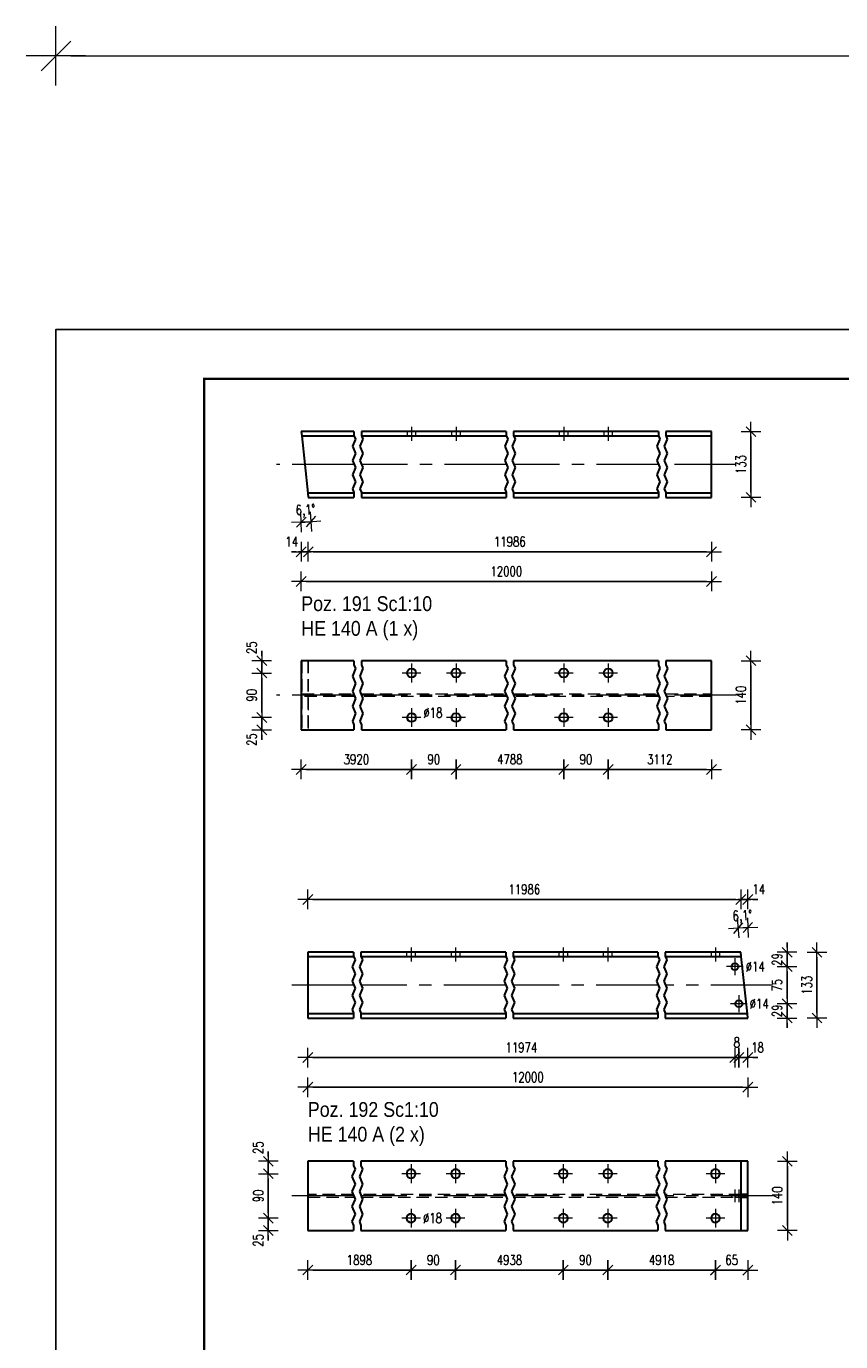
# Model space of a CAD drawing. Header units: millimetres. Extents: x -148 to 458, y 13010 to 13506.
# Tile 2 of 10: x -148 to 17, y 13225 to 13491. Entities that reach past the tile are written whole.
import ezdxf

# ---------------------------------------------------------------- set-up
doc = ezdxf.new("R2010")
doc.units = ezdxf.units.MM
doc.header["$LTSCALE"] = 10
doc.linetypes.add('HIDDEN', pattern=[0.375, 0.25, -0.125])
doc.linetypes.add('MITTE', pattern=[2, 1.25, -0.25, 0.25, -0.25])
doc.layers.get('Defpoints').update_dxf_attribs({"color": 1})
doc.layers.add('_FORMATKA', color=8, linetype='Continuous', plot=False)
for name, color, linetype, lineweight in [('_RAMKA', 7, 'Continuous', 35), ('PS_DIM', 4, 'Continuous', 13), ('PS_Hidden', 2, 'HIDDEN', 9), ('PS_Mid', 5, 'MITTE', 15), ('PS_Shape', 161, 'Continuous', 30), ('PS_SOLID', 7, 'Continuous', 30), ('PS_TEXT', 3, 'Continuous', 18)]:
    doc.layers.add(name, color=color, linetype=linetype, lineweight=lineweight)
doc.styles.add('gil', font='txt', dxfattribs={"width": 0.9})
doc.styles.add('simplex', font='simplex.shx', dxfattribs={"width": 0.75})
doc.dimstyles.new('1_10_PRZ', dxfattribs={"dimtxt": 2, "dimasz": 1, "dimexe": 2, "dimexo": 5, "dimgap": 1, "dimtad": 1, "dimdec": 0, "dimlfac": 10, "dimtxsty": 'simplex', "dimblk": 'dimznak', "dimcen": 2, "dimse1": 1, "dimse2": 1, "dimclrt": 3, "dimadec": 1, "dimazin": 0, "dimtfac": 1, "dimtdec": 0, "dimtix": 1, "dimtmove": 2, "dimatfit": 3, "dimldrblk": 'dim-grot', "dimfxl": 1, "dimarcsym": 0})
doc.dimstyles.new('1_10_PRZ_DS1-LS10', dxfattribs={"dimtxt": 2, "dimasz": 1, "dimexe": 2, "dimexo": 5, "dimgap": 1, "dimtad": 1, "dimdec": 0, "dimlfac": 10, "dimtxsty": 'simplex', "dimblk": 'dimznak', "dimcen": 2, "dimse1": 1, "dimse2": 1, "dimclrt": 3, "dimadec": 1, "dimazin": 0, "dimtfac": 1, "dimtdec": 0, "dimtix": 1, "dimtmove": 2, "dimatfit": 3, "dimldrblk": 'dim-grot', "dimfxl": 1, "dimarcsym": 0})

# ---------------------------------------------------------------- blocks, each defined once
blk = doc.blocks.new('dimznak')
at = {"color": 0}
for points in [[(0, 2), (0, -2)], [(-2, 0), (2, 0)]]:
    blk.add_lwpolyline(points, dxfattribs=at)
at = {"color": 2}
blk.add_lwpolyline([(1, 1), (-1, -1)], dxfattribs=at)
blk = doc.blocks.new('*D26')
at = {"layer": 'Defpoints', "color": 0, "transparency": 16777216}
for p in [(-91.93, 13409.44), (-90.51, 13396.14), (-90.51, 13385.14)]:
    blk.add_point(p, dxfattribs=at)
at = {"layer": 'PS_DIM', "color": 0, "lineweight": -2, "transparency": 16777216}
for p, q in [((-92.93, 13385.14), (-93.93, 13385.14)), ((-91.93, 13385.14), (-90.51, 13385.14)), ((-89.51, 13385.14), (-88.51, 13385.14))]:
    blk.add_line(p, q, dxfattribs=at)
blk.add_blockref('dimznak', (-91.93, 13385.14), dxfattribs=at)
at = {"layer": 'PS_DIM', "color": 0, "lineweight": -2, "transparency": 16777216, "rotation": 180}
blk.add_blockref('dimznak', (-90.51, 13385.14), dxfattribs=at)
at = {"layer": 'PS_DIM', "color": 3, "transparency": 16777216, "insert": (-93.85, 13387.18), "char_height": 2, "attachment_point": 5, "style": 'simplex'}
blk.add_mtext('14', dxfattribs=at)
blk = doc.blocks.new('dim-grot')
blk.add_hatch(color=256).paths.add_polyline_path([(0, 0), (-2, 0.5), (-2, -0.5)])
blk.add_lwpolyline([(0, 0), (-2, 0.5), (-2, -0.5), (0, 0)])
blk = doc.blocks.new('*D29')
at = {"layer": 'Defpoints', "color": 0, "transparency": 16777216}
for p in [(-8.91, 13409.44), (-0.91, 13409.44), (-8.91, 13396.14)]:
    blk.add_point(p, dxfattribs=at)
at = {"layer": 'PS_DIM', "color": 0, "lineweight": -2, "transparency": 16777216}
blk.add_line((-0.91, 13397.14), (-0.91, 13408.44), dxfattribs=at)
for p, rotation in [((-0.91, 13409.44), 90), ((-0.91, 13396.14), 270)]:
    blk.add_blockref('dimznak', p, dxfattribs=dict(at, rotation=rotation))
at = {"layer": 'PS_DIM', "color": 3, "transparency": 16777216, "insert": (-2.95, 13402.79), "char_height": 2, "attachment_point": 5, "rotation": 90, "style": 'simplex'}
blk.add_mtext('133', dxfattribs=at)
blk = doc.blocks.new('*D35')
at = {"layer": 'Defpoints', "color": 0, "transparency": 16777216}
for p in [(-99.93, 13351.6), (-69.61, 13351.6), (-91.93, 13349.1)]:
    blk.add_point(p, dxfattribs=at)
at = {"layer": 'PS_DIM', "color": 0, "lineweight": -2, "transparency": 16777216}
for p, q in [((-99.93, 13352.6), (-99.93, 13353.6)), ((-99.93, 13349.1), (-99.93, 13351.6)), ((-99.93, 13348.1), (-99.93, 13347.1))]:
    blk.add_line(p, q, dxfattribs=at)
for p, rotation in [((-99.93, 13351.6), 270), ((-99.93, 13349.1), 90)]:
    blk.add_blockref('dimznak', p, dxfattribs=dict(at, rotation=rotation))
at = {"layer": 'PS_DIM', "color": 3, "transparency": 16777216, "insert": (-101.97, 13347.15), "char_height": 2, "attachment_point": 5, "rotation": 90, "style": 'simplex'}
blk.add_mtext('25', dxfattribs=at)
blk = doc.blocks.new('*D37')
at = {"layer": 'Defpoints', "color": 0, "transparency": 16777216}
for p in [(-99.93, 13363.1), (-91.93, 13363.1), (-69.61, 13360.6)]:
    blk.add_point(p, dxfattribs=at)
at = {"layer": 'PS_DIM', "color": 0, "lineweight": -2, "transparency": 16777216}
for p, q in [((-99.93, 13364.1), (-99.93, 13365.1)), ((-99.93, 13360.6), (-99.93, 13363.1)), ((-99.93, 13359.6), (-99.93, 13358.6))]:
    blk.add_line(p, q, dxfattribs=at)
for p, rotation in [((-99.93, 13363.1), 270), ((-99.93, 13360.6), 90)]:
    blk.add_blockref('dimznak', p, dxfattribs=dict(at, rotation=rotation))
at = {"layer": 'PS_DIM', "color": 3, "transparency": 16777216, "insert": (-101.97, 13365.74), "char_height": 2, "attachment_point": 5, "rotation": 90, "style": 'simplex'}
blk.add_mtext('25', dxfattribs=at)
blk = doc.blocks.new('*D38')
at = {"layer": 'Defpoints', "color": 0, "transparency": 16777216}
for p in [(-8.91, 13363.1), (-0.91, 13363.1), (-8.91, 13349.1)]:
    blk.add_point(p, dxfattribs=at)
at = {"layer": 'PS_DIM', "color": 0, "lineweight": -2, "transparency": 16777216}
blk.add_line((-0.91, 13350.1), (-0.91, 13362.1), dxfattribs=at)
for p, rotation in [((-0.91, 13363.1), 90), ((-0.91, 13349.1), 270)]:
    blk.add_blockref('dimznak', p, dxfattribs=dict(at, rotation=rotation))
at = {"layer": 'PS_DIM', "color": 3, "transparency": 16777216, "insert": (-2.95, 13356.1), "char_height": 2, "attachment_point": 5, "rotation": 90, "style": 'simplex'}
blk.add_mtext('140', dxfattribs=at)
blk = doc.blocks.new('*D40')
at = {"layer": 'Defpoints', "color": 0, "transparency": 16777216}
for p in [(-4.17, 13301.2), (-3.37, 13293.7), (-3.37, 13282.8)]:
    blk.add_point(p, dxfattribs=at)
at = {"layer": 'PS_DIM', "color": 0, "lineweight": -2, "transparency": 16777216}
for p, q in [((-5.17, 13282.8), (-6.17, 13282.8)), ((-4.17, 13282.8), (-3.37, 13282.8)), ((-2.37, 13282.8), (-1.37, 13282.8))]:
    blk.add_line(p, q, dxfattribs=at)
blk.add_blockref('dimznak', (-4.17, 13282.8), dxfattribs=at)
at = {"layer": 'PS_DIM', "color": 0, "lineweight": -2, "transparency": 16777216, "rotation": 180}
blk.add_blockref('dimznak', (-3.37, 13282.8), dxfattribs=at)
at = {"layer": 'PS_DIM', "color": 3, "transparency": 16777216, "insert": (-3.77, 13285.87), "char_height": 2, "attachment_point": 5, "style": 'simplex'}
blk.add_mtext('8', dxfattribs=at)
blk = doc.blocks.new('*D41')
at = {"layer": 'Defpoints', "color": 0, "transparency": 16777216}
for p in [(-3.37, 13293.7), (-1.55, 13290.8), (-1.55, 13282.8)]:
    blk.add_point(p, dxfattribs=at)
at = {"layer": 'PS_DIM', "color": 0, "lineweight": -2, "transparency": 16777216}
for p, q in [((-4.37, 13282.8), (-5.37, 13282.8)), ((-3.37, 13282.8), (-1.55, 13282.8)), ((-0.55, 13282.8), (0.45, 13282.8))]:
    blk.add_line(p, q, dxfattribs=at)
blk.add_blockref('dimznak', (-3.37, 13282.8), dxfattribs=at)
at = {"layer": 'PS_DIM', "color": 0, "lineweight": -2, "transparency": 16777216, "rotation": 180}
blk.add_blockref('dimznak', (-1.55, 13282.8), dxfattribs=at)
at = {"layer": 'PS_DIM', "color": 3, "transparency": 16777216, "insert": (0.42, 13284.84), "char_height": 2, "attachment_point": 5, "style": 'simplex'}
blk.add_mtext('18', dxfattribs=at)
blk = doc.blocks.new('*D43')
at = {"layer": 'Defpoints', "color": 0, "transparency": 16777216}
for p in [(-1.55, 13314.8), (-2.97, 13304.1), (-1.55, 13290.8)]:
    blk.add_point(p, dxfattribs=at)
at = {"layer": 'PS_DIM', "color": 0, "lineweight": -2, "transparency": 16777216}
for p, q in [((-3.97, 13314.8), (-4.97, 13314.8)), ((-2.97, 13314.8), (-1.55, 13314.8)), ((-0.55, 13314.8), (0.45, 13314.8))]:
    blk.add_line(p, q, dxfattribs=at)
blk.add_blockref('dimznak', (-2.97, 13314.8), dxfattribs=at)
at = {"layer": 'PS_DIM', "color": 0, "lineweight": -2, "transparency": 16777216, "rotation": 180}
blk.add_blockref('dimznak', (-1.55, 13314.8), dxfattribs=at)
at = {"layer": 'PS_DIM', "color": 3, "transparency": 16777216, "insert": (0.67, 13316.84), "char_height": 2, "attachment_point": 5, "style": 'simplex'}
blk.add_mtext('14', dxfattribs=at)
blk = doc.blocks.new('*D45')
at = {"layer": 'Defpoints', "color": 0, "transparency": 16777216}
for p in [(-3.37, 13293.7), (6.4, 13293.7), (-90.6, 13290.8)]:
    blk.add_point(p, dxfattribs=at)
at = {"layer": 'PS_DIM', "color": 0, "lineweight": -2, "transparency": 16777216}
for p, q in [((6.4, 13294.7), (6.4, 13295.7)), ((6.4, 13290.8), (6.4, 13293.7)), ((6.4, 13289.8), (6.4, 13288.8))]:
    blk.add_line(p, q, dxfattribs=at)
for p, rotation in [((6.4, 13293.7), 270), ((6.4, 13290.8), 90)]:
    blk.add_blockref('dimznak', p, dxfattribs=dict(at, rotation=rotation))
at = {"layer": 'PS_DIM', "color": 3, "transparency": 16777216, "insert": (4.36, 13292.25), "char_height": 2, "attachment_point": 5, "rotation": 90, "style": 'simplex'}
blk.add_mtext('29', dxfattribs=at)
blk = doc.blocks.new('*D47')
at = {"layer": 'Defpoints', "color": 0, "transparency": 16777216}
for p in [(-90.6, 13304.1), (6.4, 13304.1), (-4.17, 13301.2)]:
    blk.add_point(p, dxfattribs=at)
at = {"layer": 'PS_DIM', "color": 0, "lineweight": -2, "transparency": 16777216}
for p, q in [((6.4, 13305.1), (6.4, 13306.1)), ((6.4, 13301.2), (6.4, 13304.1)), ((6.4, 13300.2), (6.4, 13299.2))]:
    blk.add_line(p, q, dxfattribs=at)
for p, rotation in [((6.4, 13304.1), 270), ((6.4, 13301.2), 90)]:
    blk.add_blockref('dimznak', p, dxfattribs=dict(at, rotation=rotation))
at = {"layer": 'PS_DIM', "color": 3, "transparency": 16777216, "insert": (4.36, 13302.65), "char_height": 2, "attachment_point": 5, "rotation": 90, "style": 'simplex'}
blk.add_mtext('29', dxfattribs=at)
blk = doc.blocks.new('*D55')
at = {"layer": 'Defpoints', "color": 0, "transparency": 16777216}
for p in [(-98.6, 13250.31), (-69.7, 13250.31), (-90.6, 13247.81)]:
    blk.add_point(p, dxfattribs=at)
at = {"layer": 'PS_DIM', "color": 0, "lineweight": -2, "transparency": 16777216}
for p, q in [((-98.6, 13251.31), (-98.6, 13252.31)), ((-98.6, 13247.81), (-98.6, 13250.31)), ((-98.6, 13246.81), (-98.6, 13245.81))]:
    blk.add_line(p, q, dxfattribs=at)
for p, rotation in [((-98.6, 13250.31), 270), ((-98.6, 13247.81), 90)]:
    blk.add_blockref('dimznak', p, dxfattribs=dict(at, rotation=rotation))
at = {"layer": 'PS_DIM', "color": 3, "transparency": 16777216, "insert": (-100.64, 13245.81), "char_height": 2, "attachment_point": 5, "rotation": 90, "style": 'simplex'}
blk.add_mtext('25', dxfattribs=at)
blk = doc.blocks.new('*D57')
at = {"layer": 'Defpoints', "color": 0, "transparency": 16777216}
for p in [(-98.6, 13261.81), (-90.6, 13261.81), (-69.7, 13259.31)]:
    blk.add_point(p, dxfattribs=at)
at = {"layer": 'PS_DIM', "color": 0, "lineweight": -2, "transparency": 16777216}
for p, q in [((-98.6, 13262.81), (-98.6, 13263.81)), ((-98.6, 13259.31), (-98.6, 13261.81)), ((-98.6, 13258.31), (-98.6, 13257.31))]:
    blk.add_line(p, q, dxfattribs=at)
for p, rotation in [((-98.6, 13261.81), 270), ((-98.6, 13259.31), 90)]:
    blk.add_blockref('dimznak', p, dxfattribs=dict(at, rotation=rotation))
at = {"layer": 'PS_DIM', "color": 3, "transparency": 16777216, "insert": (-100.64, 13264.56), "char_height": 2, "attachment_point": 5, "rotation": 90, "style": 'simplex'}
blk.add_mtext('25', dxfattribs=at)
blk = doc.blocks.new('*D21')
at = {"color": 252, "lineweight": -2, "transparency": 16777216}
blk.add_line((-591, 475.33), (-3, 475.33), dxfattribs=at)
at = {"layer": 'Defpoints', "color": 0, "transparency": 16777216}
for p in [(0, 475.33), (-594, 420), (0, 420)]:
    blk.add_point(p, dxfattribs=at)
at = {"color": 252, "lineweight": -2, "transparency": 16777216, "xscale": 3, "yscale": 3, "zscale": 3, "rotation": 180}
blk.add_blockref('dimznak', (-594, 475.33), dxfattribs=at)
at = {"color": 252, "lineweight": -2, "transparency": 16777216, "xscale": 3, "yscale": 3, "zscale": 3}
blk.add_blockref('dimznak', (0, 475.33), dxfattribs=at)
at = {"color": 252, "transparency": 16777216, "insert": (-297, 485.83), "char_height": 15, "attachment_point": 5, "style": 'simplex'}
blk.add_mtext('594', dxfattribs=at)
blk = doc.blocks.new('*X271')
at = {"color": 1}
for p, q in [((-80.95, 13407.93), (-81.56, 13406.49)), ((-81.26, 13409.44), (-81.26, 13408.65)), ((-81.26, 13408.65), (-80.95, 13407.93)), ((-79.45, 13407.93), (-80.06, 13406.49)), ((-79.76, 13409.44), (-79.76, 13408.65)), ((-79.76, 13408.65), (-79.45, 13407.93)), ((-50.15, 13407.93), (-50.76, 13406.49)), ((-50.46, 13409.44), (-50.46, 13408.65)), ((-50.46, 13408.65), (-50.15, 13407.93)), ((-48.65, 13407.93), (-49.26, 13406.49)), ((-48.96, 13409.44), (-48.96, 13408.65)), ((-48.96, 13408.65), (-48.65, 13407.93)), ((-19.35, 13407.93), (-19.96, 13406.49)), ((-19.66, 13409.44), (-19.66, 13408.65)), ((-19.66, 13408.65), (-19.35, 13407.93)), ((-17.85, 13407.93), (-18.46, 13406.49)), ((-18.16, 13409.44), (-18.16, 13408.65)), ((-18.16, 13408.65), (-17.85, 13407.93)), ((-81.56, 13406.49), (-80.95, 13405.05)), ((-80.06, 13406.49), (-79.45, 13405.05)), ((-50.76, 13406.49), (-50.15, 13405.05)), ((-49.26, 13406.49), (-48.65, 13405.05)), ((-19.96, 13406.49), (-19.35, 13405.05)), ((-18.46, 13406.49), (-17.85, 13405.05)), ((-80.95, 13405.05), (-81.56, 13403.61)), ((-81.56, 13403.61), (-80.95, 13402.17)), ((-79.45, 13405.05), (-80.06, 13403.61)), ((-80.06, 13403.61), (-79.45, 13402.17)), ((-50.15, 13405.05), (-50.76, 13403.61)), ((-50.76, 13403.61), (-50.15, 13402.17)), ((-48.65, 13405.05), (-49.26, 13403.61)), ((-49.26, 13403.61), (-48.65, 13402.17)), ((-19.35, 13405.05), (-19.96, 13403.61)), ((-19.96, 13403.61), (-19.35, 13402.17)), ((-17.85, 13405.05), (-18.46, 13403.61)), ((-18.46, 13403.61), (-17.85, 13402.17)), ((-80.95, 13402.17), (-81.56, 13400.73)), ((-81.56, 13400.73), (-80.95, 13399.29)), ((-79.45, 13402.17), (-80.06, 13400.73)), ((-80.06, 13400.73), (-79.45, 13399.29)), ((-50.15, 13402.17), (-50.76, 13400.73)), ((-50.76, 13400.73), (-50.15, 13399.29)), ((-48.65, 13402.17), (-49.26, 13400.73)), ((-49.26, 13400.73), (-48.65, 13399.29)), ((-19.35, 13402.17), (-19.96, 13400.73)), ((-19.96, 13400.73), (-19.35, 13399.29)), ((-17.85, 13402.17), (-18.46, 13400.73)), ((-18.46, 13400.73), (-17.85, 13399.29)), ((-80.95, 13399.29), (-81.56, 13397.84)), ((-81.56, 13397.84), (-81.26, 13397.12)), ((-81.26, 13397.12), (-81.26, 13396.14)), ((-79.45, 13399.29), (-80.06, 13397.84)), ((-80.06, 13397.84), (-79.76, 13397.12)), ((-79.76, 13397.12), (-79.76, 13396.14)), ((-50.15, 13399.29), (-50.76, 13397.84)), ((-50.76, 13397.84), (-50.46, 13397.12)), ((-50.46, 13397.12), (-50.46, 13396.14)), ((-48.65, 13399.29), (-49.26, 13397.84)), ((-49.26, 13397.84), (-48.96, 13397.12)), ((-48.96, 13397.12), (-48.96, 13396.14)), ((-19.35, 13399.29), (-19.96, 13397.84)), ((-19.96, 13397.84), (-19.66, 13397.12)), ((-19.66, 13397.12), (-19.66, 13396.14)), ((-17.85, 13399.29), (-18.46, 13397.84)), ((-18.46, 13397.84), (-18.16, 13397.12)), ((-18.16, 13397.12), (-18.16, 13396.14))]:
    blk.add_line(p, q, dxfattribs=at)
at = {"layer": 'PS_Hidden', "color": 2, "linetype": 'HIDDEN'}
for p, q in [((-70.51, 13409.44), (-70.51, 13408.59)), ((-68.71, 13408.59), (-68.71, 13409.44)), ((-61.51, 13409.44), (-61.51, 13408.59)), ((-61.51, 13409.44), (-61.51, 13408.59)), ((-59.71, 13408.59), (-59.71, 13409.44)), ((-39.71, 13409.44), (-39.71, 13408.59)), ((-37.91, 13408.59), (-37.91, 13409.44)), ((-30.71, 13409.44), (-30.71, 13408.59)), ((-28.91, 13408.59), (-28.91, 13409.44))]:
    blk.add_line(p, q, dxfattribs=at)
at = {"layer": 'PS_Mid', "color": 5, "linetype": 'MITTE'}
for p, q in [((-69.61, 13410.44), (-69.61, 13407.59)), ((-69.61, 13410.44), (-69.61, 13407.59)), ((-60.61, 13410.44), (-60.61, 13407.59)), ((-60.61, 13410.44), (-60.61, 13407.59)), ((-38.81, 13410.44), (-38.81, 13407.59)), ((-38.81, 13410.44), (-38.81, 13407.59)), ((-29.81, 13410.44), (-29.81, 13407.59)), ((-29.81, 13410.44), (-29.81, 13407.59)), ((-81.26, 13402.79), (-96.93, 13402.79)), ((-50.46, 13402.79), (-79.76, 13402.79)), ((-19.66, 13402.79), (-48.96, 13402.79)), ((-3.91, 13402.79), (-18.16, 13402.79))]:
    blk.add_line(p, q, dxfattribs=at)
at = {"layer": 'PS_SOLID', "color": 7, "linetype": 'Continuous'}
for p, q in [((-81.26, 13409.44), (-91.93, 13409.44)), ((-91.93, 13409.44), (-91.84, 13408.59)), ((-91.84, 13408.59), (-81.26, 13408.59)), ((-91.84, 13408.59), (-90.6, 13396.99)), ((-50.46, 13409.44), (-79.76, 13409.44)), ((-79.76, 13408.59), (-69.61, 13408.59)), ((-69.61, 13408.59), (-60.61, 13408.59)), ((-60.61, 13408.59), (-50.46, 13408.59)), ((-19.66, 13409.44), (-48.96, 13409.44)), ((-48.96, 13408.59), (-38.81, 13408.59)), ((-38.81, 13408.59), (-29.81, 13408.59)), ((-29.81, 13408.59), (-19.66, 13408.59)), ((-8.91, 13409.44), (-18.16, 13409.44)), ((-18.16, 13408.59), (-8.91, 13408.59)), ((-8.91, 13408.59), (-8.91, 13409.44)), ((-8.91, 13396.99), (-8.91, 13408.59)), ((-81.26, 13396.99), (-90.6, 13396.99)), ((-90.6, 13396.99), (-90.51, 13396.14)), ((-90.51, 13396.14), (-81.26, 13396.14)), ((-50.46, 13396.99), (-79.76, 13396.99)), ((-79.76, 13396.14), (-50.46, 13396.14)), ((-19.66, 13396.99), (-48.96, 13396.99)), ((-48.96, 13396.14), (-19.66, 13396.14)), ((-8.91, 13396.99), (-18.16, 13396.99)), ((-18.16, 13396.14), (-8.91, 13396.14)), ((-8.91, 13396.14), (-8.91, 13396.99))]:
    blk.add_line(p, q, dxfattribs=at)
blk = doc.blocks.new('*X272')
at = {"color": 3, "style": 'gil', "width": 0.9}
for s, p in [('Poz. 191 Sc1:10', (-91.93, 13373.14)), ('HE 140 A (1 x)', (-91.93, 13368.14))]:
    blk.add_text(s, height=3, dxfattribs=at).set_placement(p)
blk = doc.blocks.new('*X273')
at = {"color": 1}
for p, q in [((-81.26, 13363.1), (-81.26, 13362.27)), ((-79.76, 13363.1), (-79.76, 13362.27)), ((-50.46, 13363.1), (-50.46, 13362.27)), ((-48.96, 13363.1), (-48.96, 13362.27)), ((-19.66, 13363.1), (-19.66, 13362.27)), ((-18.16, 13363.1), (-18.16, 13362.27)), ((-80.94, 13361.51), (-81.58, 13360)), ((-81.58, 13360), (-80.94, 13358.48)), ((-81.26, 13362.27), (-80.94, 13361.51)), ((-79.44, 13361.51), (-80.08, 13360)), ((-80.08, 13360), (-79.44, 13358.48)), ((-79.76, 13362.27), (-79.44, 13361.51)), ((-50.14, 13361.51), (-50.78, 13360)), ((-50.78, 13360), (-50.14, 13358.48)), ((-50.46, 13362.27), (-50.14, 13361.51)), ((-48.64, 13361.51), (-49.28, 13360)), ((-49.28, 13360), (-48.64, 13358.48)), ((-48.96, 13362.27), (-48.64, 13361.51)), ((-19.34, 13361.51), (-19.98, 13360)), ((-19.98, 13360), (-19.34, 13358.48)), ((-19.66, 13362.27), (-19.34, 13361.51)), ((-17.84, 13361.51), (-18.48, 13360)), ((-18.48, 13360), (-17.84, 13358.48)), ((-18.16, 13362.27), (-17.84, 13361.51)), ((-80.94, 13358.48), (-81.58, 13356.96)), ((-79.44, 13358.48), (-80.08, 13356.96)), ((-50.14, 13358.48), (-50.78, 13356.96)), ((-48.64, 13358.48), (-49.28, 13356.96)), ((-19.34, 13358.48), (-19.98, 13356.96)), ((-17.84, 13358.48), (-18.48, 13356.96)), ((-81.58, 13356.96), (-80.94, 13355.45)), ((-80.94, 13355.45), (-81.58, 13353.93)), ((-80.08, 13356.96), (-79.44, 13355.45)), ((-79.44, 13355.45), (-80.08, 13353.93)), ((-50.78, 13356.96), (-50.14, 13355.45)), ((-50.14, 13355.45), (-50.78, 13353.93)), ((-49.28, 13356.96), (-48.64, 13355.45)), ((-48.64, 13355.45), (-49.28, 13353.93)), ((-19.98, 13356.96), (-19.34, 13355.45)), ((-19.34, 13355.45), (-19.98, 13353.93)), ((-18.48, 13356.96), (-17.84, 13355.45)), ((-17.84, 13355.45), (-18.48, 13353.93)), ((-81.58, 13353.93), (-80.94, 13352.41)), ((-80.94, 13352.41), (-81.58, 13350.89)), ((-80.08, 13353.93), (-79.44, 13352.41)), ((-79.44, 13352.41), (-80.08, 13350.89)), ((-50.78, 13353.93), (-50.14, 13352.41)), ((-50.14, 13352.41), (-50.78, 13350.89)), ((-49.28, 13353.93), (-48.64, 13352.41)), ((-48.64, 13352.41), (-49.28, 13350.89)), ((-19.98, 13353.93), (-19.34, 13352.41)), ((-19.34, 13352.41), (-19.98, 13350.89)), ((-18.48, 13353.93), (-17.84, 13352.41)), ((-17.84, 13352.41), (-18.48, 13350.89)), ((-81.58, 13350.89), (-81.26, 13350.14)), ((-81.26, 13350.14), (-81.26, 13349.1)), ((-80.08, 13350.89), (-79.76, 13350.14)), ((-79.76, 13350.14), (-79.76, 13349.1)), ((-50.78, 13350.89), (-50.46, 13350.14)), ((-50.46, 13350.14), (-50.46, 13349.1)), ((-49.28, 13350.89), (-48.96, 13350.14)), ((-48.96, 13350.14), (-48.96, 13349.1)), ((-19.98, 13350.89), (-19.66, 13350.14)), ((-19.66, 13350.14), (-19.66, 13349.1)), ((-18.48, 13350.89), (-18.16, 13350.14)), ((-18.16, 13350.14), (-18.16, 13349.1))]:
    blk.add_line(p, q, dxfattribs=at)
at = {"layer": 'PS_Hidden', "color": 2, "linetype": 'HIDDEN'}
for p, q in [((-91.84, 13363.1), (-91.84, 13356.37)), ((-90.6, 13363.1), (-90.6, 13356.37)), ((-90.51, 13363.1), (-90.51, 13349.1)), ((-91.84, 13356.37), (-81.26, 13356.37)), ((-81.26, 13355.82), (-91.84, 13355.82)), ((-91.84, 13355.82), (-91.84, 13349.1)), ((-90.6, 13355.82), (-90.6, 13349.1)), ((-79.76, 13356.37), (-50.46, 13356.37)), ((-50.46, 13355.82), (-79.76, 13355.82)), ((-48.96, 13356.37), (-19.66, 13356.37)), ((-19.66, 13355.82), (-48.96, 13355.82)), ((-18.16, 13356.37), (-8.91, 13356.37)), ((-8.91, 13355.82), (-18.16, 13355.82))]:
    blk.add_line(p, q, dxfattribs=at)
at = {"layer": 'PS_Mid', "color": 5, "linetype": 'MITTE'}
for p, q in [((-67.71, 13360.6), (-71.51, 13360.6)), ((-69.61, 13362.5), (-69.61, 13358.7)), ((-58.71, 13360.6), (-62.51, 13360.6)), ((-60.61, 13362.5), (-60.61, 13358.7)), ((-36.91, 13360.6), (-40.71, 13360.6)), ((-38.81, 13362.5), (-38.81, 13358.7)), ((-27.91, 13360.6), (-31.71, 13360.6)), ((-29.81, 13362.5), (-29.81, 13358.7)), ((-81.26, 13356.1), (-96.93, 13356.1)), ((-50.46, 13356.1), (-79.76, 13356.1)), ((-19.66, 13356.1), (-48.96, 13356.1)), ((-3.91, 13356.1), (-18.16, 13356.1)), ((-69.61, 13353.5), (-69.61, 13349.7)), ((-60.61, 13353.5), (-60.61, 13349.7)), ((-38.81, 13353.5), (-38.81, 13349.7)), ((-29.81, 13353.5), (-29.81, 13349.7)), ((-67.71, 13351.6), (-71.51, 13351.6)), ((-58.71, 13351.6), (-62.51, 13351.6)), ((-36.91, 13351.6), (-40.71, 13351.6)), ((-27.91, 13351.6), (-31.71, 13351.6))]:
    blk.add_line(p, q, dxfattribs=at)
at = {"layer": 'PS_SOLID', "color": 7, "linetype": 'Continuous'}
for p, q in [((-81.26, 13363.1), (-91.93, 13363.1)), ((-91.93, 13363.1), (-91.93, 13349.1)), ((-69.61, 13363.1), (-79.76, 13363.1)), ((-60.61, 13363.1), (-69.61, 13363.1)), ((-50.46, 13363.1), (-60.61, 13363.1)), ((-38.81, 13363.1), (-48.96, 13363.1)), ((-29.81, 13363.1), (-38.81, 13363.1)), ((-19.66, 13363.1), (-29.81, 13363.1)), ((-8.91, 13363.1), (-18.16, 13363.1)), ((-8.91, 13349.1), (-8.91, 13363.1)), ((-91.93, 13349.1), (-81.26, 13349.1)), ((-79.76, 13349.1), (-50.46, 13349.1)), ((-48.96, 13349.1), (-19.66, 13349.1)), ((-18.16, 13349.1), (-8.91, 13349.1))]:
    blk.add_line(p, q, dxfattribs=at)
at = {"layer": 'PS_SOLID', "color": 7}
for centre in [(-69.61, 13360.6), (-60.61, 13360.6), (-38.81, 13360.6), (-29.81, 13360.6), (-69.61, 13351.6), (-60.61, 13351.6), (-38.81, 13351.6), (-29.81, 13351.6)]:
    blk.add_circle(centre, 0.9, dxfattribs=at)
blk = doc.blocks.new('*X274')
at = {"color": 1}
for p, q in [((-81.35, 13304.1), (-81.35, 13303.31)), ((-79.85, 13304.1), (-79.85, 13303.31)), ((-50.55, 13304.1), (-50.55, 13303.31)), ((-49.05, 13304.1), (-49.05, 13303.31)), ((-19.75, 13304.1), (-19.75, 13303.31)), ((-18.25, 13304.1), (-18.25, 13303.31)), ((-81.04, 13302.59), (-81.65, 13301.15)), ((-81.35, 13303.31), (-81.04, 13302.59)), ((-79.54, 13302.59), (-80.15, 13301.15)), ((-79.85, 13303.31), (-79.54, 13302.59)), ((-50.24, 13302.59), (-50.85, 13301.15)), ((-50.55, 13303.31), (-50.24, 13302.59)), ((-48.74, 13302.59), (-49.35, 13301.15)), ((-49.05, 13303.31), (-48.74, 13302.59)), ((-19.44, 13302.59), (-20.05, 13301.15)), ((-19.75, 13303.31), (-19.44, 13302.59)), ((-17.94, 13302.59), (-18.55, 13301.15)), ((-18.25, 13303.31), (-17.94, 13302.59)), ((-81.65, 13301.15), (-81.04, 13299.71)), ((-81.04, 13299.71), (-81.65, 13298.27)), ((-80.15, 13301.15), (-79.54, 13299.71)), ((-79.54, 13299.71), (-80.15, 13298.27)), ((-50.85, 13301.15), (-50.24, 13299.71)), ((-50.24, 13299.71), (-50.85, 13298.27)), ((-49.35, 13301.15), (-48.74, 13299.71)), ((-48.74, 13299.71), (-49.35, 13298.27)), ((-20.05, 13301.15), (-19.44, 13299.71)), ((-19.44, 13299.71), (-20.05, 13298.27)), ((-18.55, 13301.15), (-17.94, 13299.71)), ((-17.94, 13299.71), (-18.55, 13298.27)), ((-81.65, 13298.27), (-81.04, 13296.83)), ((-81.04, 13296.83), (-81.65, 13295.39)), ((-80.15, 13298.27), (-79.54, 13296.83)), ((-79.54, 13296.83), (-80.15, 13295.39)), ((-50.85, 13298.27), (-50.24, 13296.83)), ((-50.24, 13296.83), (-50.85, 13295.39)), ((-49.35, 13298.27), (-48.74, 13296.83)), ((-48.74, 13296.83), (-49.35, 13295.39)), ((-20.05, 13298.27), (-19.44, 13296.83)), ((-19.44, 13296.83), (-20.05, 13295.39)), ((-18.55, 13298.27), (-17.94, 13296.83)), ((-17.94, 13296.83), (-18.55, 13295.39)), ((-81.65, 13295.39), (-81.04, 13293.95)), ((-81.04, 13293.95), (-81.65, 13292.5)), ((-80.15, 13295.39), (-79.54, 13293.95)), ((-79.54, 13293.95), (-80.15, 13292.5)), ((-50.85, 13295.39), (-50.24, 13293.95)), ((-50.24, 13293.95), (-50.85, 13292.5)), ((-49.35, 13295.39), (-48.74, 13293.95)), ((-48.74, 13293.95), (-49.35, 13292.5)), ((-20.05, 13295.39), (-19.44, 13293.95)), ((-19.44, 13293.95), (-20.05, 13292.5)), ((-18.55, 13295.39), (-17.94, 13293.95)), ((-17.94, 13293.95), (-18.55, 13292.5)), ((-81.65, 13292.5), (-81.35, 13291.78)), ((-81.35, 13291.78), (-81.35, 13290.8)), ((-80.15, 13292.5), (-79.85, 13291.78)), ((-79.85, 13291.78), (-79.85, 13290.8)), ((-50.85, 13292.5), (-50.55, 13291.78)), ((-50.55, 13291.78), (-50.55, 13290.8)), ((-49.35, 13292.5), (-49.05, 13291.78)), ((-49.05, 13291.78), (-49.05, 13290.8)), ((-20.05, 13292.5), (-19.75, 13291.78)), ((-19.75, 13291.78), (-19.75, 13290.8)), ((-18.55, 13292.5), (-18.25, 13291.78)), ((-18.25, 13291.78), (-18.25, 13290.8))]:
    blk.add_line(p, q, dxfattribs=at)
at = {"layer": 'PS_Hidden', "color": 2, "linetype": 'HIDDEN'}
for p, q in [((-70.6, 13304.1), (-70.6, 13303.25)), ((-68.8, 13303.25), (-68.8, 13304.1)), ((-61.6, 13304.1), (-61.6, 13303.25)), ((-59.8, 13303.25), (-59.8, 13304.1)), ((-39.8, 13304.1), (-39.8, 13303.25)), ((-39.8, 13304.1), (-39.8, 13303.25)), ((-38, 13303.25), (-38, 13304.1)), ((-30.8, 13304.1), (-30.8, 13303.25)), ((-29, 13303.25), (-29, 13304.1)), ((-9, 13304.1), (-9, 13303.25)), ((-7.2, 13303.25), (-7.2, 13304.1))]:
    blk.add_line(p, q, dxfattribs=at)
at = {"layer": 'PS_Mid', "color": 5, "linetype": 'MITTE'}
for p, q in [((-69.7, 13305.1), (-69.7, 13302.25)), ((-69.7, 13305.1), (-69.7, 13302.25)), ((-60.7, 13305.1), (-60.7, 13302.25)), ((-60.7, 13305.1), (-60.7, 13302.25)), ((-38.9, 13305.1), (-38.9, 13302.25)), ((-38.9, 13305.1), (-38.9, 13302.25)), ((-29.9, 13305.1), (-29.9, 13302.25)), ((-29.9, 13305.1), (-29.9, 13302.25)), ((-8.1, 13305.1), (-8.1, 13302.25)), ((-8.1, 13305.1), (-8.1, 13302.25)), ((-4.17, 13302.9), (-4.17, 13299.5)), ((-2.47, 13301.2), (-5.87, 13301.2)), ((-81.35, 13297.45), (-95.6, 13297.45)), ((-50.55, 13297.45), (-79.85, 13297.45)), ((-19.75, 13297.45), (-49.05, 13297.45)), ((3.45, 13297.45), (-18.25, 13297.45)), ((-1.67, 13293.7), (-5.07, 13293.7)), ((-3.37, 13295.4), (-3.37, 13292))]:
    blk.add_line(p, q, dxfattribs=at)
at = {"layer": 'PS_SOLID', "color": 7, "linetype": 'Continuous'}
for p, q in [((-81.35, 13304.1), (-90.6, 13304.1)), ((-90.6, 13304.1), (-90.6, 13303.25)), ((-50.55, 13304.1), (-79.85, 13304.1)), ((-19.75, 13304.1), (-49.05, 13304.1)), ((-2.97, 13304.1), (-18.25, 13304.1)), ((-2.88, 13303.25), (-2.97, 13304.1)), ((-90.6, 13303.25), (-81.35, 13303.25)), ((-90.6, 13303.25), (-90.6, 13291.65)), ((-79.85, 13303.25), (-69.7, 13303.25)), ((-69.7, 13303.25), (-60.7, 13303.25)), ((-60.7, 13303.25), (-50.55, 13303.25)), ((-49.05, 13303.25), (-38.9, 13303.25)), ((-38.9, 13303.25), (-29.9, 13303.25)), ((-29.9, 13303.25), (-19.75, 13303.25)), ((-18.25, 13303.25), (-8.1, 13303.25)), ((-8.1, 13303.25), (-2.88, 13303.25)), ((-1.64, 13291.65), (-2.88, 13303.25)), ((-81.35, 13291.65), (-90.6, 13291.65)), ((-90.6, 13291.65), (-90.6, 13290.8)), ((-90.6, 13290.8), (-81.35, 13290.8)), ((-50.55, 13291.65), (-79.85, 13291.65)), ((-79.85, 13290.8), (-50.55, 13290.8)), ((-19.75, 13291.65), (-49.05, 13291.65)), ((-49.05, 13290.8), (-19.75, 13290.8)), ((-1.64, 13291.65), (-18.25, 13291.65)), ((-18.25, 13290.8), (-1.55, 13290.8)), ((-1.55, 13290.8), (-1.64, 13291.65))]:
    blk.add_line(p, q, dxfattribs=at)
at = {"layer": 'PS_SOLID', "color": 7}
for centre in [(-4.17, 13301.2), (-3.37, 13293.7)]:
    blk.add_circle(centre, 0.7, dxfattribs=at)
blk = doc.blocks.new('*X275')
at = {"color": 3, "style": 'gil', "width": 0.9}
for s, p in [('Poz. 192 Sc1:10', (-90.6, 13270.8)), ('HE 140 A (2 x)', (-90.6, 13265.8))]:
    blk.add_text(s, height=3, dxfattribs=at).set_placement(p)
blk = doc.blocks.new('*X276')
at = {"color": 1}
for p, q in [((-81.35, 13261.81), (-81.35, 13260.98)), ((-79.85, 13261.81), (-79.85, 13260.98)), ((-50.55, 13261.81), (-50.55, 13260.98)), ((-49.05, 13261.81), (-49.05, 13260.98)), ((-19.75, 13261.81), (-19.75, 13260.98)), ((-18.25, 13261.81), (-18.25, 13260.98)), ((-81.03, 13260.22), (-81.67, 13258.71)), ((-81.35, 13260.98), (-81.03, 13260.22)), ((-79.53, 13260.22), (-80.17, 13258.71)), ((-79.85, 13260.98), (-79.53, 13260.22)), ((-50.23, 13260.22), (-50.87, 13258.71)), ((-50.55, 13260.98), (-50.23, 13260.22)), ((-48.73, 13260.22), (-49.37, 13258.71)), ((-49.05, 13260.98), (-48.73, 13260.22)), ((-19.43, 13260.22), (-20.07, 13258.71)), ((-19.75, 13260.98), (-19.43, 13260.22)), ((-17.93, 13260.22), (-18.57, 13258.71)), ((-18.25, 13260.98), (-17.93, 13260.22)), ((-81.67, 13258.71), (-81.03, 13257.19)), ((-81.03, 13257.19), (-81.67, 13255.67)), ((-80.17, 13258.71), (-79.53, 13257.19)), ((-79.53, 13257.19), (-80.17, 13255.67)), ((-50.87, 13258.71), (-50.23, 13257.19)), ((-50.23, 13257.19), (-50.87, 13255.67)), ((-49.37, 13258.71), (-48.73, 13257.19)), ((-48.73, 13257.19), (-49.37, 13255.67)), ((-20.07, 13258.71), (-19.43, 13257.19)), ((-19.43, 13257.19), (-20.07, 13255.67)), ((-18.57, 13258.71), (-17.93, 13257.19)), ((-17.93, 13257.19), (-18.57, 13255.67)), ((-81.67, 13255.67), (-81.03, 13254.16)), ((-81.03, 13254.16), (-81.67, 13252.64)), ((-80.17, 13255.67), (-79.53, 13254.16)), ((-79.53, 13254.16), (-80.17, 13252.64)), ((-50.87, 13255.67), (-50.23, 13254.16)), ((-50.23, 13254.16), (-50.87, 13252.64)), ((-49.37, 13255.67), (-48.73, 13254.16)), ((-48.73, 13254.16), (-49.37, 13252.64)), ((-20.07, 13255.67), (-19.43, 13254.16)), ((-19.43, 13254.16), (-20.07, 13252.64)), ((-18.57, 13255.67), (-17.93, 13254.16)), ((-17.93, 13254.16), (-18.57, 13252.64)), ((-81.67, 13252.64), (-81.03, 13251.12)), ((-81.03, 13251.12), (-81.67, 13249.6)), ((-80.17, 13252.64), (-79.53, 13251.12)), ((-79.53, 13251.12), (-80.17, 13249.6)), ((-50.87, 13252.64), (-50.23, 13251.12)), ((-50.23, 13251.12), (-50.87, 13249.6)), ((-49.37, 13252.64), (-48.73, 13251.12)), ((-48.73, 13251.12), (-49.37, 13249.6)), ((-20.07, 13252.64), (-19.43, 13251.12)), ((-19.43, 13251.12), (-20.07, 13249.6)), ((-18.57, 13252.64), (-17.93, 13251.12)), ((-17.93, 13251.12), (-18.57, 13249.6)), ((-81.67, 13249.6), (-81.35, 13248.85)), ((-81.35, 13248.85), (-81.35, 13247.81)), ((-80.17, 13249.6), (-79.85, 13248.85)), ((-79.85, 13248.85), (-79.85, 13247.81)), ((-50.87, 13249.6), (-50.55, 13248.85)), ((-50.55, 13248.85), (-50.55, 13247.81)), ((-49.37, 13249.6), (-49.05, 13248.85)), ((-49.05, 13248.85), (-49.05, 13247.81)), ((-20.07, 13249.6), (-19.75, 13248.85)), ((-19.75, 13248.85), (-19.75, 13247.81)), ((-18.57, 13249.6), (-18.25, 13248.85)), ((-18.25, 13248.85), (-18.25, 13247.81))]:
    blk.add_line(p, q, dxfattribs=at)
at = {"layer": 'PS_Hidden', "color": 2, "linetype": 'HIDDEN'}
for p, q in [((-90.6, 13261.81), (-90.6, 13247.81)), ((-81.35, 13255.08), (-90.6, 13255.08)), ((-90.6, 13254.53), (-81.35, 13254.53)), ((-50.55, 13255.08), (-79.85, 13255.08)), ((-79.85, 13254.53), (-50.55, 13254.53)), ((-19.75, 13255.08), (-49.05, 13255.08)), ((-49.05, 13254.53), (-19.75, 13254.53)), ((-2.88, 13255.08), (-18.25, 13255.08)), ((-18.25, 13254.53), (-4.17, 13254.53)), ((-4.87, 13255.08), (-4.87, 13254.53)), ((-4.17, 13254.53), (-3.37, 13254.53)), ((-4.07, 13255.08), (-4.07, 13254.53)), ((-3.47, 13254.53), (-3.47, 13255.08)), ((-3.37, 13254.53), (-2.88, 13254.53)), ((-2.67, 13254.53), (-2.67, 13255.08))]:
    blk.add_line(p, q, dxfattribs=at)
at = {"layer": 'PS_Mid', "color": 5, "linetype": 'MITTE'}
for p, q in [((-67.8, 13259.31), (-71.6, 13259.31)), ((-69.7, 13261.21), (-69.7, 13257.41)), ((-58.8, 13259.31), (-62.6, 13259.31)), ((-60.7, 13261.21), (-60.7, 13257.41)), ((-37, 13259.31), (-40.8, 13259.31)), ((-38.9, 13261.21), (-38.9, 13257.41)), ((-28, 13259.31), (-31.8, 13259.31)), ((-29.9, 13261.21), (-29.9, 13257.41)), ((-6.2, 13259.31), (-10, 13259.31)), ((-8.1, 13261.21), (-8.1, 13257.41)), ((-4.17, 13256.08), (-4.17, 13253.53)), ((-3.37, 13256.08), (-3.37, 13253.53)), ((-81.35, 13254.81), (-95.6, 13254.81)), ((-50.55, 13254.81), (-79.85, 13254.81)), ((-19.75, 13254.81), (-49.05, 13254.81)), ((3.45, 13254.81), (-18.25, 13254.81)), ((-69.7, 13252.21), (-69.7, 13248.41)), ((-60.7, 13252.21), (-60.7, 13248.41)), ((-38.9, 13252.21), (-38.9, 13248.41)), ((-29.9, 13252.21), (-29.9, 13248.41)), ((-8.1, 13252.21), (-8.1, 13248.41)), ((-67.8, 13250.31), (-71.6, 13250.31)), ((-58.8, 13250.31), (-62.6, 13250.31)), ((-37, 13250.31), (-40.8, 13250.31)), ((-28, 13250.31), (-31.8, 13250.31)), ((-6.2, 13250.31), (-10, 13250.31))]:
    blk.add_line(p, q, dxfattribs=at)
at = {"layer": 'PS_SOLID', "color": 7, "linetype": 'Continuous'}
for p, q in [((-81.35, 13261.81), (-90.6, 13261.81)), ((-90.6, 13261.81), (-90.6, 13247.81)), ((-69.7, 13261.81), (-79.85, 13261.81)), ((-60.7, 13261.81), (-69.7, 13261.81)), ((-50.55, 13261.81), (-60.7, 13261.81)), ((-38.9, 13261.81), (-49.05, 13261.81)), ((-29.9, 13261.81), (-38.9, 13261.81)), ((-19.75, 13261.81), (-29.9, 13261.81)), ((-8.1, 13261.81), (-18.25, 13261.81)), ((-2.97, 13261.81), (-8.1, 13261.81)), ((-2.88, 13261.81), (-2.97, 13261.81)), ((-2.97, 13261.81), (-2.97, 13247.81)), ((-2.88, 13259.31), (-2.88, 13261.81)), ((-1.64, 13261.81), (-2.88, 13261.81)), ((-1.55, 13261.81), (-1.64, 13261.81)), ((-1.64, 13261.81), (-1.64, 13255.08)), ((-1.55, 13247.81), (-1.55, 13261.81)), ((-2.88, 13255.08), (-2.88, 13259.31)), ((-2.66, 13255.08), (-2.88, 13255.08)), ((-2.88, 13250.31), (-2.88, 13254.53)), ((-2.88, 13254.53), (-1.64, 13254.53)), ((-1.86, 13255.08), (-2.66, 13255.08)), ((-1.64, 13255.08), (-1.86, 13255.08)), ((-1.64, 13254.53), (-1.64, 13247.81)), ((-2.88, 13247.81), (-2.88, 13250.31)), ((-90.6, 13247.81), (-81.35, 13247.81)), ((-79.85, 13247.81), (-50.55, 13247.81)), ((-49.05, 13247.81), (-19.75, 13247.81)), ((-18.25, 13247.81), (-2.97, 13247.81)), ((-2.97, 13247.81), (-2.88, 13247.81)), ((-2.88, 13247.81), (-1.64, 13247.81)), ((-1.64, 13247.81), (-1.55, 13247.81))]:
    blk.add_line(p, q, dxfattribs=at)
at = {"layer": 'PS_SOLID'}
for centre, start, end in [((-69.7, 13259.31), 150, 30), ((-69.7, 13259.31), 30, 150), ((-60.7, 13259.31), 150, 30), ((-60.7, 13259.31), 30, 150), ((-38.9, 13259.31), 150, 30), ((-38.9, 13259.31), 30, 150), ((-29.9, 13259.31), 150, 30), ((-29.9, 13259.31), 30, 150), ((-8.1, 13259.31), 150, 30), ((-8.1, 13259.31), 30, 150), ((-69.7, 13250.31), 0, 180), ((-60.7, 13250.31), 0, 180), ((-38.9, 13250.31), 0, 180), ((-29.9, 13250.31), 0, 180), ((-8.1, 13250.31), 0, 180), ((-69.7, 13250.31), 180, 0), ((-60.7, 13250.31), 180, 0), ((-38.9, 13250.31), 180, 0), ((-29.9, 13250.31), 180, 0), ((-8.1, 13250.31), 180, 0)]:
    blk.add_arc(centre, 0.9, start, end, dxfattribs=at)
blk = doc.blocks.new('*U16')
at = {"layer": '_FORMATKA', "lineweight": -3}
blk.add_lwpolyline([(-594, 0), (0, 0), (0, 420), (-594, 420)], close=True, dxfattribs=at)
at = {"layer": '_RAMKA', "lineweight": -3, "const_width": 0.5}
blk.add_lwpolyline([(-564, 10), (-10, 10), (-10, 410), (-564, 410)], close=True, dxfattribs=at)
dim = blk.add_linear_dim(base=(0, 475.33), p1=(-594, 420), p2=(0, 420), dimstyle='1_10_PRZ', override={"dimscale": 3, "dimtxt": 5, "dimlfac": 1, "dimclrd": 252, "dimclrt": 252})
dim.commit()
dim.dimension.update_dxf_attribs({"geometry": '*D21', "text_midpoint": (-297, 485.83)})

msp = doc.modelspace()

# ---------------------------------------------------------------- block references
at = {"layer": 'PS_DIM'}
msp.add_blockref('*U16', (452.42, 13010.12), dxfattribs=at)
for p, rotation in [((-91.93, 13391.13), 181.565465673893), ((-89.99, 13391.24), 4.526537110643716), ((-3.49, 13308.99), 184.5265371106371), ((-1.55, 13309.1), 1.565465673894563)]:
    msp.add_blockref('dimznak', p, dxfattribs=dict(at, rotation=rotation))
at = {"layer": 'PS_Shape', "color": 6}
for name in ['*X271', '*X273', '*X274', '*X276']:
    msp.add_blockref(name, (0, 0), dxfattribs=at)
at = {"layer": 'PS_TEXT'}
for name in ['*X272', '*X275']:
    msp.add_blockref(name, (0, 0), dxfattribs=at)

# ---------------------------------------------------------------- texts
at = {"layer": 'PS_DIM', "color": 3, "char_height": 2, "attachment_point": 5, "rotation": 3.046, "style": 'simplex'}
for insert in [(-91.07, 13393.35), (-2.64, 13311.26)]:
    msp.add_mtext('6,1°', dxfattribs=dict(at, insert=insert))
at = {"layer": 'PS_DIM', "char_height": 2, "attachment_point": 4, "style": 'simplex'}
for s, insert in [('\\A1;%%c18', (-67.21, 13352.57)), ('\\A1;%%c14', (-1.97, 13301.2)), ('\\A1;%%c14', (-1.17, 13293.7)), ('\\A1;%%c18', (-67.3, 13250.31))]:
    msp.add_mtext(s, dxfattribs=dict(at, insert=insert))

# ---------------------------------------------------------------- dimensions: what is measured, and where the dimension line sits
at = {"layer": 'PS_DIM'}
for base, p1, p2, picture, middle in [((-0.91, 13409.44), (-8.91, 13396.14), (-8.91, 13409.44), '*D29', (-2.95, 13402.79)), ((-99.93, 13363.1), (-69.61, 13360.6), (-91.93, 13363.1), '*D37', (-101.97, 13365.74)), ((-0.91, 13363.1), (-8.91, 13349.1), (-8.91, 13363.1), '*D38', (-2.95, 13356.1)), ((-99.93, 13351.6), (-91.93, 13349.1), (-69.61, 13351.6), '*D35', (-101.97, 13347.15)), ((6.4, 13304.1), (-4.17, 13301.2), (-90.6, 13304.1), '*D47', (4.36, 13302.65)), ((6.4, 13293.7), (-90.6, 13290.8), (-3.37, 13293.7), '*D45', (4.36, 13292.25)), ((-98.6, 13261.81), (-69.7, 13259.31), (-90.6, 13261.81), '*D57', (-100.64, 13264.56)), ((-98.6, 13250.31), (-90.6, 13247.81), (-69.7, 13250.31), '*D55', (-100.64, 13245.81))]:
    dim = msp.add_linear_dim(base=base, p1=p1, p2=p2, angle=90, dimstyle='1_10_PRZ_DS1-LS10', dxfattribs=at)
    dim.commit()
    dim.dimension.update_dxf_attribs({"geometry": picture, "text_midpoint": middle, "dimtype": 128})
for base, p1, p2, picture, middle in [((-90.51, 13385.14), (-91.93, 13409.44), (-90.51, 13396.14), '*D26', (-93.85, 13387.18)), ((-1.55, 13314.8), (-2.97, 13304.1), (-1.55, 13290.8), '*D43', (0.67, 13316.84)), ((-3.37, 13282.8), (-4.17, 13301.2), (-3.37, 13293.7), '*D40', (-3.77, 13285.87)), ((-1.55, 13282.8), (-3.37, 13293.7), (-1.55, 13290.8), '*D41', (0.42, 13284.84))]:
    dim = msp.add_linear_dim(base=base, p1=p1, p2=p2, dimstyle='1_10_PRZ_DS1-LS10', dxfattribs=at)
    dim.commit()
    dim.dimension.update_dxf_attribs({"geometry": picture, "text_midpoint": middle, "dimtype": 128})
for base, p1, p2, location, text in [((-8.91, 13379.14), (-91.93, 13396.14), (-8.91, 13396.14), (-50.42, 13381.18), '12000'), ((-8.91, 13385.14), (-90.51, 13396.14), (-8.91, 13396.14), (-49.71, 13387.18), '11986'), ((-69.61, 13341.1), (-91.93, 13349.1), (-69.61, 13351.6), (-80.77, 13343.14), '3920'), ((-38.81, 13341.1), (-60.61, 13351.6), (-38.81, 13351.6), (-49.71, 13343.14), '4788'), ((-8.91, 13341.1), (-29.81, 13351.6), (-8.91, 13349.1), (-19.36, 13343.14), '3112'), ((-2.97, 13314.8), (-90.6, 13290.8), (-2.97, 13304.1), (-46.78, 13316.84), '11986'), ((-4.17, 13282.8), (-90.6, 13290.8), (-4.17, 13301.2), (-47.38, 13284.84), '11974'), ((-1.55, 13276.8), (-90.6, 13290.8), (-1.55, 13290.8), (-46.07, 13278.84), '12000'), ((-69.7, 13239.81), (-90.6, 13247.81), (-69.7, 13250.31), (-80.15, 13241.85), '1898'), ((-38.9, 13239.81), (-60.7, 13250.31), (-38.9, 13250.31), (-49.8, 13241.85), '4938'), ((-8.1, 13239.81), (-29.9, 13250.31), (-8.1, 13250.31), (-19, 13241.85), '4918')]:
    msp.add_linear_dim(base=base, p1=p1, p2=p2, location=location, text=text, dimstyle='1_10_PRZ_DS1-LS10', dxfattribs=at).render()
for base, p1, p2, location in [((-99.93, 13360.6), (-69.61, 13351.6), (-69.61, 13360.6), (-101.97, 13356.1)), ((12.45, 13304.1), (-1.55, 13290.8), (-1.55, 13304.1), (10.41, 13297.45)), ((6.4, 13301.2), (-3.37, 13293.7), (-4.17, 13301.2), (4.36, 13297.45)), ((6.45, 13261.81), (-1.55, 13247.81), (-1.55, 13261.81), (4.41, 13254.81)), ((-98.6, 13259.31), (-69.7, 13250.31), (-69.7, 13259.31), (-100.64, 13254.81))]:
    msp.add_linear_dim(base=base, p1=p1, p2=p2, angle=90, location=location, dimstyle='1_10_PRZ_DS1-LS10', dxfattribs=at).render()
for base, p1, p2, location in [((-60.61, 13341.1), (-69.61, 13351.6), (-60.61, 13351.6), (-65.11, 13343.14)), ((-29.81, 13341.1), (-38.81, 13351.6), (-29.81, 13351.6), (-34.31, 13343.14)), ((-60.7, 13239.81), (-69.7, 13250.31), (-60.7, 13250.31), (-65.2, 13241.85)), ((-29.9, 13239.81), (-38.9, 13250.31), (-29.9, 13250.31), (-34.4, 13241.85)), ((-1.5496, 13239.8061), (-8.0993, 13250.3061), (-1.5496, 13247.8061), (-4.8244, 13241.8461))]:
    msp.add_linear_dim(base=base, p1=p1, p2=p2, location=location, dimstyle='1_10_PRZ_DS1-LS10', dxfattribs=at).render()

doc.saveas('drawing.dxf')
